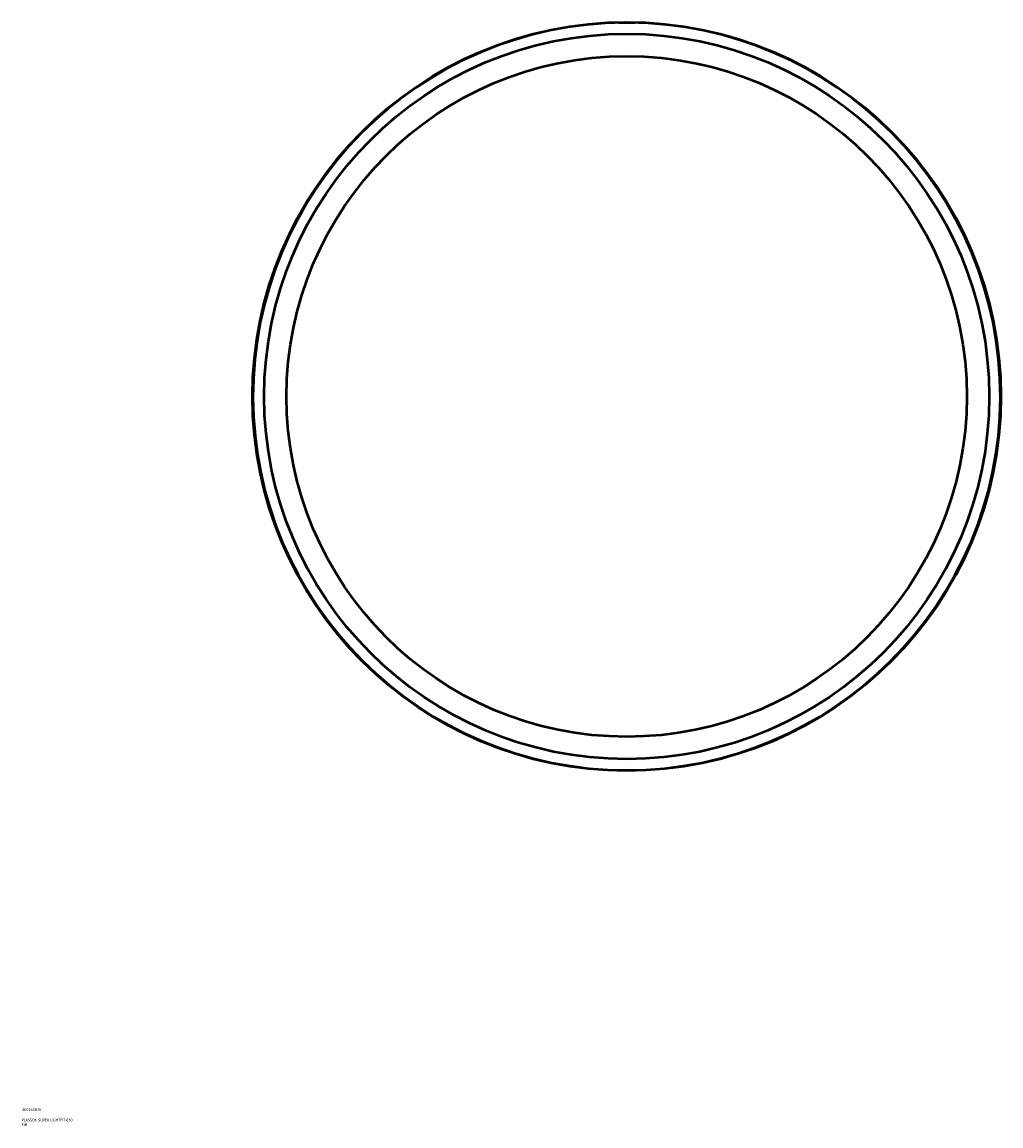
# Model space of a CAD drawing. Header units: millimetres. Extents: x -728 to 1825, y -2121 to 2326.
# Tile 6 of 7: x 855 to 1761, y 79 to 1101. Entities that reach past the tile are written whole.
import ezdxf

# ---------------------------------------------------------------- set-up
doc = ezdxf.new("R2010")
doc.units = ezdxf.units.MM
doc.layers.add('Title (ISO)', color=7, linetype='Continuous', lineweight=50)
doc.layers.add('Visible (ANSI)', color=7, linetype='Continuous', lineweight=50)
doc.styles.add('Note Text (ISO)', font='tahoma.ttf')

# ---------------------------------------------------------------- blocks, each defined once
blk = doc.blocks.new('Title Blocks ISO')
at = {"layer": 'Title (ISO)', "color": 232, "true_color": 0xca0064, "style": 'Note Text (ISO)'}
for tag, p in [('PART_NUMBER_001', (34.2, 73.1)), ('DESCRIPTION_001', (33.8, 63.4)), ('DESCRIPTION_002', (33.8, 59.2))]:
    blk.add_attdef(tag, p, '', height=2.5, dxfattribs=at)

msp = doc.modelspace()

# ---------------------------------------------------------------- linework, layer by layer
at = {"layer": 'Visible (ANSI)'}
for p, q in [((1407.464, 1100.427), (1422.464, 1100.427)), ((1407.464, 1100.427), (1407.464, 1100.346)), ((1422.464, 1100.427), (1422.464, 1100.346))]:
    msp.add_line(p, q, dxfattribs=at)
for radius in [346.5, 335.62, 315]:
    msp.add_circle((1414.964, 754.427), radius, dxfattribs=at)
msp.add_arc((1414.964, 754.427), 346, 90.336188, 89.663812, dxfattribs=at)
msp.add_open_spline([(1416.994, 1100.421), (1416.337, 1100.24), (1415.641, 1100.147), (1414.287, 1100.147), (1413.591, 1100.24), (1412.934, 1100.421)], degree=3, knots=[1.550973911, 1.550973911, 1.550973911, 1.550973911, 1.754138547, 1.754138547, 1.957303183, 1.957303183, 1.957303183, 1.957303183], dxfattribs=at)

# ---------------------------------------------------------------- block references
msp.add_blockref('Title Blocks ISO', (821, 20)).add_auto_attribs({'PART_NUMBER_001': '4601S3630', 'DESCRIPTION_001': 'PLASSON SUPER LIGHTFIT 630', 'DESCRIPTION_002': 'MM'})

doc.saveas('drawing.dxf')
